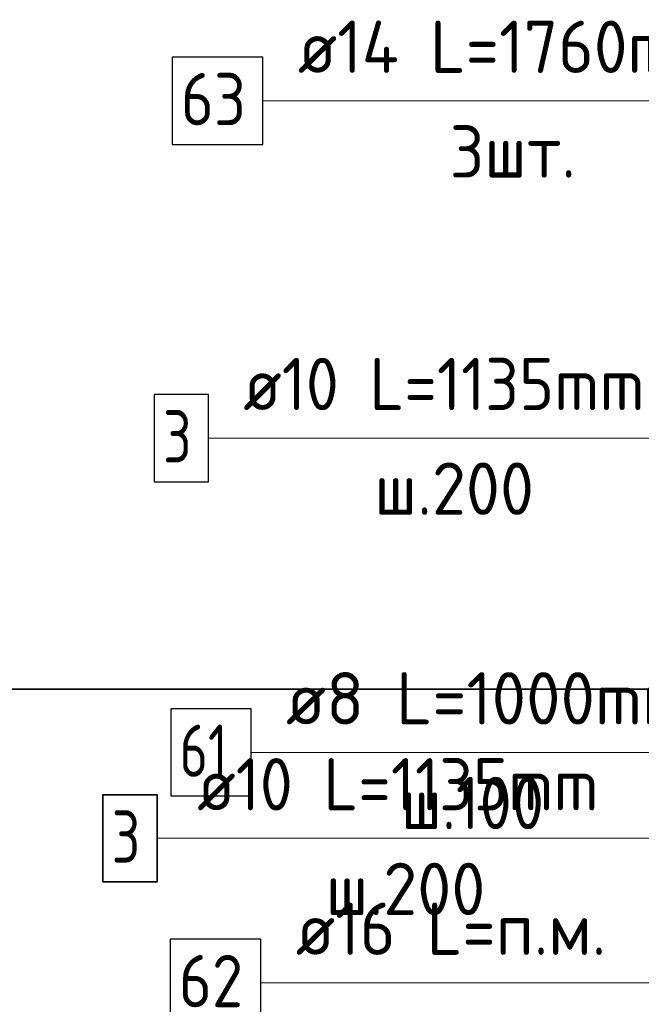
# Model space of a CAD drawing. Header units: metres. Extents: x -38 to 97, y -15 to 21.
# Tile 48 of 111: x 71.734 to 72.09, y 4.291 to 4.855. Entities that reach past the tile are written whole.
import ezdxf

# ---------------------------------------------------------------- set-up
doc = ezdxf.new("R2010")
doc.units = ezdxf.units.M
for name, color, linetype, lineweight in [('XR$4$Арм.стержн. Арматура края', 96, 'Continuous', 35), ('XR$4$Арм.стержн. Доп. арматура', 180, 'Continuous', 35), ('XR$4$Арм.стержн. Хомут', 240, 'Continuous', 35), ('XR$4$Арм.стержн.горизонт. 1', 180, 'Continuous', 35), ('XR$6$Арм.стержн. Арматура края', 96, 'Continuous', 35)]:
    doc.layers.add(name, color=color, linetype=linetype, lineweight=lineweight)
doc.styles.add('ISOCPEUR', font='txt')

msp = doc.modelspace()

# ---------------------------------------------------------------- linework, layer by layer
at = {"color": 7, "linetype": 'Continuous', "lineweight": 35, "transparency": 33554687}
msp.add_line((67.91979, 4.47171), (86.41979, 4.47171), dxfattribs=at)
msp.add_line((67.91979, 4.47171), (86.41979, 4.47171), dxfattribs=at)
at = {"layer": 'XR$4$Арм.стержн. Арматура края', "color": 7, "linetype": 'Continuous', "lineweight": 13, "transparency": 33554687}
msp.add_line((71.84244, 4.61561), (72.14944, 4.61561), dxfattribs=at)
at = {"layer": 'XR$4$Арм.стержн. Арматура края', "color": 7, "linetype": 'Continuous', "lineweight": 25, "transparency": 33554687}
msp.add_lwpolyline([(71.81144, 4.59061), (71.84244, 4.59061), (71.84244, 4.64061), (71.81144, 4.64061), (71.81144, 4.59061)], dxfattribs=at)
at = {"layer": 'XR$4$Арм.стержн. Доп. арматура', "color": 7, "linetype": 'Continuous', "lineweight": 13, "transparency": 33554687}
msp.add_line((71.87373, 4.80895), (72.18973, 4.80895), dxfattribs=at)
at = {"layer": 'XR$4$Арм.стержн. Доп. арматура', "color": 7, "linetype": 'Continuous', "lineweight": 25, "transparency": 33554687}
msp.add_lwpolyline([(71.82173, 4.78395), (71.87373, 4.78395), (71.87373, 4.83395), (71.82173, 4.83395), (71.82173, 4.78395)], dxfattribs=at)
at = {"layer": 'XR$4$Арм.стержн. Хомут', "color": 7, "linetype": 'Continuous', "lineweight": 13, "transparency": 33554687}
msp.add_line((71.86694, 4.4354), (72.14994, 4.4354), dxfattribs=at)
at = {"layer": 'XR$4$Арм.стержн. Хомут', "color": 7, "linetype": 'Continuous', "lineweight": 25, "transparency": 33554687}
msp.add_lwpolyline([(71.82094, 4.4104), (71.86694, 4.4104), (71.86694, 4.4604), (71.82094, 4.4604), (71.82094, 4.4104)], dxfattribs=at)
at = {"layer": 'XR$4$Арм.стержн.горизонт. 1', "color": 7, "linetype": 'Continuous', "lineweight": 13, "transparency": 33554687}
msp.add_line((71.87258, 4.3033), (72.09858, 4.3033), dxfattribs=at)
at = {"layer": 'XR$4$Арм.стержн.горизонт. 1', "color": 7, "linetype": 'Continuous', "lineweight": 25, "transparency": 33554687}
msp.add_lwpolyline([(71.82058, 4.2783), (71.87258, 4.2783), (71.87258, 4.3283), (71.82058, 4.3283), (71.82058, 4.2783)], dxfattribs=at)
at = {"layer": 'XR$6$Арм.стержн. Арматура края', "color": 7, "linetype": 'Continuous', "lineweight": 13, "transparency": 33554687}
msp.add_line((71.81306, 4.38613), (72.12306, 4.38613), dxfattribs=at)
at = {"layer": 'XR$6$Арм.стержн. Арматура края', "color": 7, "linetype": 'Continuous', "lineweight": 35, "transparency": 33554687}
msp.add_lwpolyline([(71.78206, 4.36113), (71.81306, 4.36113), (71.81306, 4.41113), (71.78206, 4.41113), (71.78206, 4.36113)], dxfattribs=at)

# ---------------------------------------------------------------- texts
at = {"layer": 'XR$4$Арм.стержн. Арматура края', "color": 7, "linetype": 'Continuous', "lineweight": 25, "transparency": 33554687, "char_height": 0.03, "attachment_point": 7, "style": 'ISOCPEUR'}
for s, insert, width in [('\\W0.92;ø10 L=1135mm ', (71.86244, 4.63161), 0.2806692), ('\\W0.78;3', (71.81644, 4.60161), 0.0326407), ('\\W0.95;ш.200 ', (71.93744, 4.57161), 0.1311996)]:
    msp.add_mtext(s, dxfattribs=dict(at, insert=insert, width=width))
at = {"layer": 'XR$4$Арм.стержн. Доп. арматура', "color": 7, "linetype": 'Continuous', "lineweight": 25, "transparency": 33554687, "char_height": 0.03, "attachment_point": 7, "style": 'ISOCPEUR'}
for s, insert, width in [('\\W0.94;ø14 L=1760mm ', (71.89373, 4.82495), 0.2899764), ('\\W0.87;63', (71.82673, 4.79495), 0.0550812), ('\\W0.94;3шт. ', (71.98073, 4.76495), 0.1161286)]:
    msp.add_mtext(s, dxfattribs=dict(at, insert=insert, width=width))
at = {"layer": 'XR$4$Арм.стержн. Хомут', "color": 7, "linetype": 'Continuous', "lineweight": 25, "transparency": 33554687, "char_height": 0.03, "attachment_point": 7, "style": 'ISOCPEUR'}
for s, insert, width in [('\\W0.96;ø8 L=1000mm ', (71.88694, 4.4514), 0.2722217), ('\\W0.75;61', (71.82594, 4.4214), 0.0472281), ('\\W0.90;ш.100 ', (71.95294, 4.3914), 0.1244867)]:
    msp.add_mtext(s, dxfattribs=dict(at, insert=insert, width=width))
at = {"layer": 'XR$4$Арм.стержн.горизонт. 1', "color": 7, "linetype": 'Continuous', "lineweight": 25, "transparency": 33554687, "char_height": 0.03, "attachment_point": 7, "style": 'ISOCPEUR'}
for s, insert, width in [('\\W0.94;ø16 L=п.м.', (71.89258, 4.3193), 0.1999832), ('\\W0.87;62', (71.82558, 4.2893), 0.0550811)]:
    msp.add_mtext(s, dxfattribs=dict(at, insert=insert, width=width))
at = {"layer": 'XR$6$Арм.стержн. Арматура края', "color": 7, "linetype": 'Continuous', "lineweight": 25, "transparency": 33554687, "char_height": 0.03, "attachment_point": 7, "style": 'ISOCPEUR'}
for s, insert, width in [('\\W0.92;ø10 L=1135mm ', (71.83606, 4.40213), 0.2806692), ('\\W0.78;3', (71.78706, 4.37213), 0.0326407), ('\\W0.95;ш.200 ', (71.90956, 4.34213), 0.1311996)]:
    msp.add_mtext(s, dxfattribs=dict(at, insert=insert, width=width))

doc.saveas('drawing.dxf')
